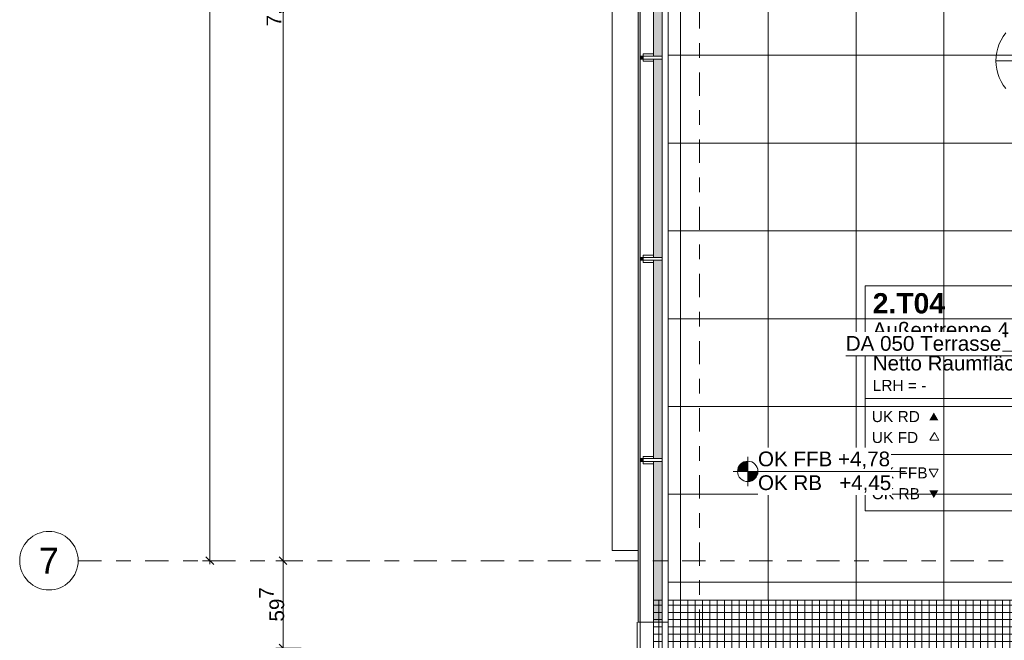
# Model space of a CAD drawing. Header units: metres. Extents: x -180 to 4, y -50 to 6.
# Tile 2 of 44: x -180.07 to -173.34, y -39.99 to -35.75. Entities that reach past the tile are written whole.
import ezdxf

# ---------------------------------------------------------------- set-up
doc = ezdxf.new("R2010")
doc.units = ezdxf.units.M
doc.header["$LTSCALE"] = 0.05
doc.header["$PDMODE"] = 1
doc.header["$PDSIZE"] = -2
doc.linetypes.add('Linienart-53', pattern=[5.291531, 3.175, -1.058062, 0.352704, -0.705764])
doc.layers.get('0').update_dxf_attribs({"lineweight": 25})
for name, color, linetype, lineweight, true_color in [('30 -33 Aussenwände- 7 Fassade_ Elemente', 7, 'Continuous', 9, 0x00aacc), ('30 -34 Innenwände- 6 Elemente', 7, 'Continuous', 9, 0xff6633), ('30 -36 Dächer- 3 Dachbeläge', 7, 'Continuous', 15, 0x9999ff), ('30 -36 Dächer- 4 Dachbekleidungen', 7, 'Continuous', 9, 0xccccff), ('70 -72 Beschriftung- 1 Beschriftung allgemein', 7, 'Continuous', 9, 0xff6633), ('70 -72 Beschriftung- 7 Detailverweise', 7, 'Continuous', 9, 0x00dd00), ('70 -75 Raumstempel- 1 Raumstempel', 1, 'Continuous', 50, 0xff0000), ('70 -76 Bemaßung- 2 Allgemein', 7, 'Continuous', 5, 0x6666cc)]:
    doc.layers.add(name, color=color, linetype=linetype, lineweight=lineweight, true_color=true_color)
for name, color, linetype, lineweight in [('60- 61 allgemeine Ausstattung- 4 Terrassen', 7, 'Continuous', 9), ('70 -71 Achsen- 1 Gebäudeachsen', 7, 'Linienart-53', 18), ('70 -72 Beschriftung- 5 Höhenkoten', 7, 'Continuous', 15), ('Keine', 7, 'Continuous', 9)]:
    doc.layers.add(name, color=color, linetype=linetype, lineweight=lineweight)
doc.styles.add('Arial', font='arial.ttf')
doc.styles.add('Arial (bold)', font='arialbd.ttf')
doc.dimstyles.new('k+k 1_50', dxfattribs={"dimtxt": 0.160649, "dimasz": 0.05302, "dimexe": 0.05, "dimexo": 0.15, "dimgap": 0.01, "dimtad": 1, "dimdec": 3, "dimtxsty": 'Arial', "dimblk": 'VW_SLASH', "dimblk1": 'VW_SLASH', "dimblk2": 'VW_SLASH', "dimcen": 0, "dimdle": 0.05, "dimadec": 3, "dimazin": 0, "dimtfac": 0.75, "dimtdec": 3, "dimtix": 1, "dimtmove": 0, "dimatfit": 0, "dimldrblk": 'VW_SLASH-1', "dimfxl": 0.125, "dimfxlon": 1, "dimfrac": 2, "dimtolj": 1, "dimarcsym": 0})
doc.dimstyles.new('k+k_klein', dxfattribs={"dimtxt": 0.160649, "dimasz": 0.05302, "dimexe": 0.05, "dimexo": 0.15, "dimgap": 0.005, "dimtad": 1, "dimdec": 3, "dimtxsty": 'Arial', "dimblk": 'VW_SLASH-2', "dimblk1": 'VW_SLASH-2', "dimblk2": 'VW_SLASH-2', "dimcen": 0, "dimdle": 0.025, "dimadec": 3, "dimazin": 0, "dimtfac": 0.75, "dimtdec": 3, "dimtix": 1, "dimtmove": 0, "dimatfit": 0, "dimldrblk": 'VW_FILLEDARROW', "dimfxl": 0.1, "dimfxlon": 1, "dimfrac": 2, "dimtolj": 1, "dimarcsym": 0})

# ---------------------------------------------------------------- blocks, each defined once
blk = doc.blocks.new('Gruppe-6674')
at = {"color": 255}
blk.add_wipeout([(-175.826, -12.117), (-175.826, -31.602), (-163.6783, -31.602), (-163.6783, -37.207), (-163.781, -37.207), (-163.781, -37.297), (-163.5883, -37.297), (-163.5883, -31.512), (-175.736, -31.512), (-175.736, -12.117)], dxfattribs=at).dxf.layer = '30 -34 Innenwände- 6 Elemente'
blk = doc.blocks.new('Gruppe-6675')
at = {"color": 255}
blk.add_wipeout([(-175.676, -12.117), (-175.676, -31.452), (-163.5283, -31.452), (-163.5283, -37.357), (-163.781, -37.357), (-163.781, -37.397), (-163.4883, -37.397), (-163.4883, -31.412), (-175.636, -31.412), (-175.636, -12.117)], dxfattribs=at).dxf.layer = '30 -34 Innenwände- 6 Elemente'
blk = doc.blocks.new('Gruppe-6676')
at = {"layer": '30 -34 Innenwände- 6 Elemente', "color": 7, "transparency": 33554687}
blk.add_blockref('Gruppe-6674', (0, 0), dxfattribs=at)
blk.add_blockref('Gruppe-6675', (0, 0), dxfattribs=at)
blk = doc.blocks.new('Gruppe-6677')
at = {"layer": '30 -34 Innenwände- 6 Elemente', "color": 7, "transparency": 33554687}
blk.add_blockref('Gruppe-6676', (0, 0), dxfattribs=at)
at = {"layer": '30 -34 Innenwände- 6 Elemente', "color": 0, "flags": 1}
for tag in ['IFC_UUID', 'instanceID']:
    blk.add_attdef(tag, (-175.826, -37.397), '', height=0.00018, dxfattribs=at)
blk = doc.blocks.new('_02-OG2_Tragwerk (2D)')
at = {"layer": '30 -34 Innenwände- 6 Elemente'}
blk.add_blockref('Gruppe-6677', (0, 0), dxfattribs=at)
blk = doc.blocks.new('Gruppe-8645')
at = {"layer": '70 -75 Raumstempel- 1 Raumstempel', "color": 7, "linetype": 'Continuous', "lineweight": 9, "transparency": 33554687}
for p, q in [((-174.2877, -37.5694), (-174.2877, -39.107)), ((-172.151, -37.5694), (-174.2877, -37.5694)), ((-172.151, -39.107), (-172.151, -37.5694)), ((-172.151, -38.0162), (-174.2877, -38.0162)), ((-174.2877, -38.3382), (-173.0095, -38.3382)), ((-172.8399, -38.5086), (-173.0095, -38.3382)), ((-172.151, -38.3382), (-173.0095, -38.3382)), ((-173.0095, -38.3382), (-173.0095, -39.107)), ((-173.0095, -38.3382), (-172.151, -38.3382)), ((-172.3206, -38.5086), (-172.151, -38.3382)), ((-172.8399, -38.9366), (-172.8399, -38.5086)), ((-172.8399, -38.5086), (-172.3206, -38.5086)), ((-172.3206, -38.9366), (-172.3206, -38.5086)), ((-174.2877, -38.7226), (-173.0095, -38.7226)), ((-172.3206, -38.7226), (-172.8399, -38.7226)), ((-172.8399, -38.9366), (-173.0095, -39.107)), ((-172.8399, -38.9366), (-172.3206, -38.9366)), ((-172.3206, -38.9366), (-172.151, -39.107)), ((-172.151, -39.107), (-174.2877, -39.107))]:
    blk.add_line(p, q, dxfattribs=at)
for points in [[(-173.7884, -38.4879), (-173.8191, -38.4346), (-173.8499, -38.4879)], [(-173.7884, -38.9662), (-173.8191, -39.0195), (-173.8499, -38.9662)]]:
    blk.add_solid(points, dxfattribs=at)
at = {"layer": '70 -75 Raumstempel- 1 Raumstempel', "color": 7, "transparency": 33554687}
for s, insert, char_height, attachment_point, rotation, line_spacing_factor, style in [('2.T04', (-174.2367, -37.6892), 0.13845, 4, 0, 0.971658, 'Arial (bold)'), ('Außentreppe 4', (-174.2367, -37.8194), 0.100689, 1, 0, 0.970891, 'Arial'), ('18,14m²', (-172.19, -38.0469), 0.10069, 3, 0, 0.96878, 'Arial'), ('Netto Raumfläche:', (-174.2367, -38.0469), 0.100689, 1, 0, 0.96878, 'Arial'), ('-', (-172.5803, -38.425), 0.0755, 5, 0, 0.973705, 'Arial'), ('{\\T0.9;-}', (-172.5803, -38.6196), 0.07552, 5, 0, 0.973705, 'Arial'), ('-', (-172.9249, -38.7226), 0.0755, 5, 90, 0.973705, 'Arial'), ('-', (-172.2359, -38.7226), 0.0755, 5, 90, 0.973705, 'Arial'), ('{\\T0.9;-}', (-172.5803, -38.8276), 0.07552, 5, 0, 0.973705, 'Arial'), ('-', (-172.5803, -39.0231), 0.0755, 5, 0, 0.973705, 'Arial')]:
    blk.add_mtext(s, dxfattribs=dict(at, insert=insert, char_height=char_height, attachment_point=attachment_point, rotation=rotation, line_spacing_factor=line_spacing_factor, style=style))
at = {"layer": '70 -75 Raumstempel- 1 Raumstempel', "color": 7, "transparency": 33554687, "rotation": 0, "style": 'Arial'}
for s, insert, char_height, width, attachment_point, line_spacing_factor in [('LRH = -', (-174.2367, -38.2118), 0.07552, 2.046762, 1, 0.968077), ('UK RD', (-174.2427, -38.4628), 0.07552, 0.3787, 4, 0.973705), ('{\\T0.93;-}', (-173.1252, -38.4628), 0.07552, 0.640583, 6, 0.973705), ('m', (-173.022, -38.4628), 0.0755, 0.105423, 6, 0.973705), ('UK FD', (-174.2427, -38.6059), 0.07552, 0.3787, 4, 0.973705), ('-', (-173.1252, -38.6059), 0.0755, 0.640583, 6, 0.973705), ('m', (-173.022, -38.6059), 0.0755, 0.105423, 6, 0.973705), ('OK FFB', (-174.2427, -38.8477), 0.07552, 0.401981, 4, 0.973705), ('m', (-173.022, -38.8477), 0.0755, 0.105423, 6, 0.973705), ('-', (-173.1252, -38.8477), 0.0755, 0.640583, 6, 0.973705), ('OK RB', (-174.2427, -38.9897), 0.07552, 0.401981, 4, 0.973705), ('m', (-173.022, -38.9897), 0.0755, 0.105423, 6, 0.973705), ('-', (-173.1252, -38.9897), 0.0755, 0.640583, 6, 0.973705)]:
    blk.add_mtext(s, dxfattribs=dict(at, insert=insert, char_height=char_height, width=width, attachment_point=attachment_point, line_spacing_factor=line_spacing_factor))
at = {"color": 255, "linetype": 'Continuous', "lineweight": 9, "transparency": 33554687}
for points in [[(-173.7841, -38.6245), (-173.8149, -38.5712), (-173.8457, -38.6245)], [(-173.7884, -38.8225), (-173.8191, -38.8758), (-173.8499, -38.8225)]]:
    blk.add_wipeout(points, dxfattribs=at).dxf.layer = '70 -75 Raumstempel- 1 Raumstempel'
at = {"layer": '70 -75 Raumstempel- 1 Raumstempel', "color": 7, "linetype": 'Continuous', "lineweight": 9, "transparency": 33554687, "flags": 128}
for points in [[(-173.7841, -38.6245), (-173.8149, -38.5712), (-173.8457, -38.6245)], [(-173.7884, -38.8225), (-173.8191, -38.8758), (-173.8499, -38.8225)]]:
    blk.add_lwpolyline(points, close=True, dxfattribs=at)
blk = doc.blocks.new('Gruppe-8646')
at = {"layer": '70 -75 Raumstempel- 1 Raumstempel', "color": 7, "transparency": 33554687}
blk.add_blockref('Gruppe-8645', (0, 0), dxfattribs=at)
blk = doc.blocks.new('Gruppe-9466')
at = {"layer": '70 -72 Beschriftung- 5 Höhenkoten', "linetype": 'Continuous', "lineweight": 0}
h = blk.add_hatch(color=7, dxfattribs=at)
edge = h.paths.add_edge_path()
edge.add_arc((-175.091, -38.837), 0.07, 90, 180)
edge.add_line((-175.161, -38.837), (-175.091, -38.837))
edge.add_line((-175.091, -38.837), (-175.091, -38.767))
at = {"layer": '70 -72 Beschriftung- 5 Höhenkoten'}
blk.add_line((-175.091, -38.937), (-175.091, -38.737), dxfattribs=at)
at = {"layer": '70 -72 Beschriftung- 5 Höhenkoten', "flags": 128}
for points in [[(-175.091, -38.767, 0.414214), (-175.161, -38.837), (-175.091, -38.837)], [(-175.161, -38.837, 0.414214), (-175.091, -38.907), (-175.091, -38.837)]]:
    blk.add_lwpolyline(points, format="xyb", close=True, dxfattribs=at)
at = {"color": 255, "linetype": 'Continuous'}
blk.add_wipeout([(-175.021, -38.837), (-174.1123, -38.837), (-174.1123, -38.6748), (-175.021, -38.6748)], dxfattribs=at).dxf.layer = '70 -72 Beschriftung- 5 Höhenkoten'
at = {"layer": '70 -72 Beschriftung- 5 Höhenkoten', "insert": (-175.021, -38.7014), "char_height": 0.100689, "attachment_point": 1, "line_spacing_factor": 0.96878, "style": 'Arial'}
blk.add_mtext('OK FFB +4,78', dxfattribs=at)
at = {"color": 255, "linetype": 'Continuous'}
blk.add_wipeout([(-175.021, -38.9993), (-174.1044, -38.9993), (-174.1044, -38.837), (-175.021, -38.837)], dxfattribs=at).dxf.layer = '70 -72 Beschriftung- 5 Höhenkoten'
at = {"layer": '70 -72 Beschriftung- 5 Höhenkoten', "linetype": 'Continuous', "lineweight": 0}
h = blk.add_hatch(color=7, dxfattribs=at)
edge = h.paths.add_edge_path()
edge.add_arc((-175.091, -38.837), 0.07, 270, 360)
edge.add_line((-175.021, -38.837), (-175.091, -38.837))
edge.add_line((-175.091, -38.837), (-175.091, -38.907))
at = {"layer": '70 -72 Beschriftung- 5 Höhenkoten'}
blk.add_line((-175.191, -38.837), (-174.0133, -38.837), dxfattribs=at)
at = {"layer": '70 -72 Beschriftung- 5 Höhenkoten', "flags": 128}
for points in [[(-175.021, -38.837, 0.414214), (-175.091, -38.767), (-175.091, -38.837)], [(-175.091, -38.907, 0.414214), (-175.021, -38.837), (-175.091, -38.837)]]:
    blk.add_lwpolyline(points, format="xyb", close=True, dxfattribs=at)
at = {"layer": '70 -72 Beschriftung- 5 Höhenkoten', "insert": (-175.021, -38.8637), "char_height": 0.100689, "attachment_point": 1, "line_spacing_factor": 0.96878, "style": 'Arial'}
blk.add_mtext('OK RB   +4,45', dxfattribs=at)
blk = doc.blocks.new('Gruppe-9483')
at = {"layer": '70 -72 Beschriftung- 7 Detailverweise'}
blk.add_line((0.935, 0), (0.335, 0), dxfattribs=at)
at = {"layer": '70 -72 Beschriftung- 7 Detailverweise', "flags": 128}
blk.add_lwpolyline([(0.935, 0), (0.9336, -0.0294), (0.9292, -0.0585), (0.9221, -0.0871), (0.9122, -0.1148), (0.8996, -0.1414), (0.8844, -0.1667), (0.8669, -0.1903), (0.8471, -0.2121), (0.8253, -0.2319), (0.8017, -0.2494), (0.7764, -0.2646), (0.7498, -0.2772), (0.7221, -0.2871), (0.6935, -0.2942), (0.6644, -0.2986), (0.635, -0.3), (0.6056, -0.2986), (0.5765, -0.2942), (0.5479, -0.2871), (0.5202, -0.2772), (0.4936, -0.2646), (0.4683, -0.2494), (0.4447, -0.2319), (0.4229, -0.2121), (0.4031, -0.1903), (0.3856, -0.1667), (0.3704, -0.1414), (0.3578, -0.1148), (0.3479, -0.0871), (0.3408, -0.0585), (0.3364, -0.0294), (0.335, 0), (0.3364, 0.0294), (0.3408, 0.0585), (0.3479, 0.0871), (0.3578, 0.1148), (0.3704, 0.1414), (0.3856, 0.1667), (0.4031, 0.1903), (0.4229, 0.2121), (0.4447, 0.2319), (0.4683, 0.2494), (0.4936, 0.2646), (0.5202, 0.2772), (0.5479, 0.2871), (0.5765, 0.2942), (0.6056, 0.2986), (0.635, 0.3), (0.6644, 0.2986), (0.6935, 0.2942), (0.7221, 0.2871), (0.7498, 0.2772), (0.7764, 0.2646), (0.8017, 0.2494), (0.8253, 0.2319), (0.8471, 0.2121), (0.8669, 0.1903), (0.8844, 0.1667), (0.8996, 0.1414), (0.9122, 0.1148), (0.9221, 0.0871), (0.9292, 0.0585), (0.9336, 0.0294)], close=True, dxfattribs=at)
at = {"layer": '70 -72 Beschriftung- 7 Detailverweise'}
blk.add_point((0.635, 0), dxfattribs=at)
at = {"layer": '70 -72 Beschriftung- 7 Detailverweise', "char_height": 0.10069, "line_spacing_factor": 0.96878, "style": 'Arial'}
for s, insert, attachment_point in [('RQ', (0.635, 0.0046), 8), ('DA_002', (0.635, -0.0267), 2)]:
    blk.add_mtext(s, dxfattribs=dict(at, insert=insert, attachment_point=attachment_point))
blk = doc.blocks.new('Referenzmarkierung-81')
at = {"layer": '70 -72 Beschriftung- 7 Detailverweise', "transparency": 33554687}
for q in [(-1.1324, 0), (0.635, 0)]:
    blk.add_line((0, 0), q, dxfattribs=at)
at = {"layer": '70 -72 Beschriftung- 7 Detailverweise', "color": 7, "transparency": 33554687}
blk.add_blockref('Gruppe-9483', (0, 0), dxfattribs=at)
blk = doc.blocks.new('Gruppe-9568')
at = {"color": 255}
blk.add_wipeout([(-175.736, -38.7495), (-175.806, -38.7495), (-175.806, -38.7695), (-175.736, -38.7695)], dxfattribs=at).dxf.layer = '30 -36 Dächer- 4 Dachbekleidungen'
at = {"layer": '30 -36 Dächer- 3 Dachbeläge', "linetype": 'Continuous', "lineweight": 0, "transparency": 33554687}
blk.add_hatch(color=254, dxfattribs=at).paths.add_polyline_path([(-175.826, -38.7495), (-175.806, -38.7495), (-175.806, -38.7695), (-175.826, -38.7695)])
at = {"layer": '30 -36 Dächer- 3 Dachbeläge', "color": 254, "linetype": 'Continuous', "lineweight": 9, "true_color": 0xccccff, "transparency": 33554687, "flags": 128}
blk.add_lwpolyline([(-175.826, -38.7495), (-175.806, -38.7495), (-175.806, -38.7695), (-175.826, -38.7695)], dxfattribs=at)
at = {"layer": '30 -36 Dächer- 4 Dachbekleidungen', "flags": 128}
for points in [[(-175.736, -38.7345), (-175.806, -38.7345), (-175.806, -38.7495)], [(-175.736, -38.7495), (-175.806, -38.7495), (-175.806, -38.7695), (-175.736, -38.7695)], [(-175.736, -38.7845), (-175.806, -38.7845), (-175.806, -38.7695)]]:
    blk.add_lwpolyline(points, dxfattribs=at)
at = {"color": 255}
blk.add_wipeout([(-175.736, -38.7495), (-175.676, -38.7495), (-175.676, -38.7695), (-175.736, -38.7695)], dxfattribs=at).dxf.layer = '30 -36 Dächer- 4 Dachbekleidungen'
at = {"layer": '30 -36 Dächer- 4 Dachbekleidungen', "flags": 128}
blk.add_lwpolyline([(-175.736, -38.7495), (-175.676, -38.7495), (-175.676, -38.7695), (-175.736, -38.7695)], dxfattribs=at)
blk = doc.blocks.new('Gruppe-9569')
at = {"color": 255}
blk.add_wipeout([(-175.736, -37.3745), (-175.806, -37.3745), (-175.806, -37.3945), (-175.736, -37.3945)], dxfattribs=at).dxf.layer = '30 -36 Dächer- 4 Dachbekleidungen'
at = {"layer": '30 -36 Dächer- 3 Dachbeläge', "linetype": 'Continuous', "lineweight": 0, "transparency": 33554687}
blk.add_hatch(color=254, dxfattribs=at).paths.add_polyline_path([(-175.826, -37.3745), (-175.806, -37.3745), (-175.806, -37.3945), (-175.826, -37.3945)])
at = {"layer": '30 -36 Dächer- 3 Dachbeläge', "color": 254, "linetype": 'Continuous', "lineweight": 9, "true_color": 0xccccff, "transparency": 33554687, "flags": 128}
blk.add_lwpolyline([(-175.826, -37.3745), (-175.806, -37.3745), (-175.806, -37.3945), (-175.826, -37.3945)], dxfattribs=at)
at = {"layer": '30 -36 Dächer- 4 Dachbekleidungen', "flags": 128}
for points in [[(-175.736, -37.3595), (-175.806, -37.3595), (-175.806, -37.3745)], [(-175.736, -37.3745), (-175.806, -37.3745), (-175.806, -37.3945), (-175.736, -37.3945)], [(-175.736, -37.4095), (-175.806, -37.4095), (-175.806, -37.3945)]]:
    blk.add_lwpolyline(points, dxfattribs=at)
at = {"color": 255}
blk.add_wipeout([(-175.736, -37.3745), (-175.676, -37.3745), (-175.676, -37.3945), (-175.736, -37.3945)], dxfattribs=at).dxf.layer = '30 -36 Dächer- 4 Dachbekleidungen'
at = {"layer": '30 -36 Dächer- 4 Dachbekleidungen', "flags": 128}
blk.add_lwpolyline([(-175.736, -37.3745), (-175.676, -37.3745), (-175.676, -37.3945), (-175.736, -37.3945)], dxfattribs=at)
blk = doc.blocks.new('Gruppe-9570')
at = {"color": 255}
blk.add_wipeout([(-175.736, -35.9995), (-175.806, -35.9995), (-175.806, -36.0195), (-175.736, -36.0195)], dxfattribs=at).dxf.layer = '30 -36 Dächer- 4 Dachbekleidungen'
at = {"layer": '30 -36 Dächer- 3 Dachbeläge', "linetype": 'Continuous', "lineweight": 0, "transparency": 33554687}
blk.add_hatch(color=254, dxfattribs=at).paths.add_polyline_path([(-175.826, -35.9995), (-175.806, -35.9995), (-175.806, -36.0195), (-175.826, -36.0195)])
at = {"layer": '30 -36 Dächer- 3 Dachbeläge', "color": 254, "linetype": 'Continuous', "lineweight": 9, "true_color": 0xccccff, "transparency": 33554687, "flags": 128}
blk.add_lwpolyline([(-175.826, -35.9995), (-175.806, -35.9995), (-175.806, -36.0195), (-175.826, -36.0195)], dxfattribs=at)
at = {"layer": '30 -36 Dächer- 4 Dachbekleidungen', "flags": 128}
for points in [[(-175.736, -35.9845), (-175.806, -35.9845), (-175.806, -35.9995)], [(-175.736, -35.9995), (-175.806, -35.9995), (-175.806, -36.0195), (-175.736, -36.0195)], [(-175.736, -36.0345), (-175.806, -36.0345), (-175.806, -36.0195)]]:
    blk.add_lwpolyline(points, dxfattribs=at)
at = {"color": 255}
blk.add_wipeout([(-175.736, -35.9995), (-175.676, -35.9995), (-175.676, -36.0195), (-175.736, -36.0195)], dxfattribs=at).dxf.layer = '30 -36 Dächer- 4 Dachbekleidungen'
at = {"layer": '30 -36 Dächer- 4 Dachbekleidungen', "flags": 128}
blk.add_lwpolyline([(-175.736, -35.9995), (-175.676, -35.9995), (-175.676, -36.0195), (-175.736, -36.0195)], dxfattribs=at)
blk = doc.blocks.new('Gruppe-9596')
at = {"layer": '60- 61 allgemeine Ausstattung- 4 Terrassen', "linetype": 'Continuous', "lineweight": 9, "transparency": 33554534}
h = blk.add_hatch(dxfattribs=at)
h.set_pattern_fill('Platte 60_60 SRF', style=0, pattern_type=2)
h.set_pattern_definition([(90, (-171.951, -31.79404), (-0.6, 7e-17), []), (0, (-171.951, -31.79404), (0, 0.6), [])])
h.paths.add_polyline_path([(-163.6783, -31.794), (-175.661, -31.794), (-175.661, -39.717), (-171.951, -39.717), (-171.951, -33.594), (-163.6783, -33.594)])
h = blk.add_hatch(dxfattribs=at)
h.set_pattern_fill('Betonfertigteil  SRF', color=252, style=0, pattern_type=2)
h.set_pattern_definition([(0, (0, 0), (3e-18, 0.05), []), (90, (0, 0), (0.05, 0), [])])
h.paths.add_polyline_path([(-172.846, -40.247), (-173.136, -40.247), (-173.136, -39.717), (-175.736, -39.717), (-175.736, -42.847), (-172.846, -42.847)])
at = {"layer": '60- 61 allgemeine Ausstattung- 4 Terrassen', "color": 252, "linetype": 'Continuous', "true_color": 0x888888, "flags": 128}
blk.add_lwpolyline([(-172.846, -40.247), (-173.136, -40.247), (-173.136, -39.717), (-175.736, -39.717), (-175.736, -42.847), (-172.846, -42.847)], close=True, dxfattribs=at)
at = {"layer": '70 -72 Beschriftung- 7 Detailverweise'}
blk.add_line((-172.795, -36.0314), (-173.395, -36.0314), dxfattribs=at)
at = {"layer": '70 -72 Beschriftung- 7 Detailverweise', "flags": 128}
blk.add_lwpolyline([(-173.3269, -36.2217), (-173.3444, -36.1981), (-173.3596, -36.1728), (-173.3721, -36.1462), (-173.3821, -36.1185), (-173.3892, -36.0899), (-173.3935, -36.0608), (-173.395, -36.0314), (-173.3935, -36.002), (-173.3892, -35.9729), (-173.3821, -35.9443), (-173.3721, -35.9166), (-173.3596, -35.89), (-173.3444, -35.8647), (-173.3269, -35.8411)], dxfattribs=at)
at = {"layer": '70 -72 Beschriftung- 7 Detailverweise'}
blk.add_blockref('Referenzmarkierung-81', (-173.2886, -38.0479), dxfattribs=at)
at = {"color": 255, "linetype": 'Continuous', "lineweight": 9, "transparency": 33554687}
blk.add_wipeout([(-176.018, -31.267), (-175.841, -31.267), (-175.841, -39.377), (-176.018, -39.377)], dxfattribs=at).dxf.layer = '30 -33 Aussenwände- 7 Fassade_ Elemente'
at = {"layer": '30 -36 Dächer- 3 Dachbeläge', "linetype": 'Continuous', "lineweight": 0}
blk.add_hatch(color=254, dxfattribs=at).paths.add_polyline_path([(-175.676, -39.717), (-175.676, -31.617), (-175.841, -31.617), (-175.841, -39.867), (-175.636, -39.867), (-175.636, -39.717)])
at = {"layer": '30 -33 Aussenwände- 7 Fassade_ Elemente', "color": 7, "linetype": 'Continuous', "lineweight": 9, "transparency": 33554687, "flags": 128}
blk.add_lwpolyline([(-176.018, -31.267), (-175.841, -31.267), (-175.841, -39.377), (-176.018, -39.377)], close=True, dxfattribs=at)
at = {"layer": '30 -36 Dächer- 3 Dachbeläge', "flags": 128}
blk.add_lwpolyline([(-175.676, -39.717), (-175.676, -31.617), (-175.841, -31.617), (-175.841, -39.867), (-175.636, -39.867), (-175.636, -39.717)], close=True, dxfattribs=at)
at = {"layer": '60- 61 allgemeine Ausstattung- 4 Terrassen', "color": 7}
blk.add_blockref('Gruppe-9466', (0, 0), dxfattribs=at)
at = {"color": 255, "linetype": 'Continuous'}
blk.add_wipeout([(-174.421, -38.0479), (-173.3516, -38.0479), (-173.3516, -37.8856), (-174.421, -37.8856)], dxfattribs=at).dxf.layer = '70 -72 Beschriftung- 5 Höhenkoten'
at = {"layer": '70 -72 Beschriftung- 7 Detailverweise', "transparency": 33554687}
blk.add_line((-173.2886, -38.0479), (-174.421, -38.0479), dxfattribs=at)
at = {"layer": '70 -72 Beschriftung- 5 Höhenkoten', "insert": (-174.421, -37.9122), "char_height": 0.100689, "attachment_point": 1, "line_spacing_factor": 0.96878, "style": 'Arial'}
blk.add_mtext('DA 050 Terrasse', dxfattribs=at)
at = {"color": 255}
for points in [[(-175.826, -31.617), (-175.736, -31.617), (-175.736, -39.867), (-175.826, -39.867)], [(-175.676, -31.617), (-175.636, -31.617), (-175.636, -39.867), (-175.676, -39.867)]]:
    blk.add_wipeout(points, dxfattribs=at).dxf.layer = '30 -36 Dächer- 4 Dachbekleidungen'
at = {"layer": '30 -36 Dächer- 4 Dachbekleidungen', "flags": 128}
for points in [[(-175.826, -31.617), (-175.736, -31.617), (-175.736, -39.867), (-175.826, -39.867)], [(-175.676, -31.617), (-175.636, -31.617), (-175.636, -39.867), (-175.676, -39.867)]]:
    blk.add_lwpolyline(points, close=True, dxfattribs=at)
at = {"layer": '70 -72 Beschriftung- 1 Beschriftung allgemein', "color": 7}
for name in ['Gruppe-9570', 'Gruppe-9569', 'Gruppe-9568']:
    blk.add_blockref(name, (0, 0), dxfattribs=at)
blk = doc.blocks.new('Gruppe-9597')
at = {"layer": 'Keine', "color": 7}
blk.add_blockref('Gruppe-9596', (0, 0), dxfattribs=at)
blk = doc.blocks.new('Gruppe-9716')
at = {"color": 255}
blk.add_wipeout([(-175.826, -39.867), (-175.826, -42.937), (-172.846, -42.937), (-172.846, -42.847), (-175.736, -42.847), (-175.736, -39.867)], dxfattribs=at).dxf.layer = '30 -34 Innenwände- 6 Elemente'
at = {"layer": '30 -34 Innenwände- 6 Elemente', "flags": 128}
blk.add_lwpolyline([(-175.826, -39.867), (-175.826, -42.937), (-172.846, -42.937), (-172.846, -42.847), (-175.736, -42.847), (-175.736, -39.867)], close=True, dxfattribs=at)
blk = doc.blocks.new('Gruppe-9717')
at = {"color": 255}
blk.add_wipeout([(-175.676, -39.867), (-175.676, -42.787), (-172.846, -42.787), (-172.846, -42.747), (-175.636, -42.747), (-175.636, -39.867)], dxfattribs=at).dxf.layer = '30 -34 Innenwände- 6 Elemente'
at = {"layer": '30 -34 Innenwände- 6 Elemente', "flags": 128}
blk.add_lwpolyline([(-175.676, -39.867), (-175.676, -42.787), (-172.846, -42.787), (-172.846, -42.747), (-175.636, -42.747), (-175.636, -39.867)], close=True, dxfattribs=at)
blk = doc.blocks.new('Gruppe-9718')
at = {"layer": '30 -34 Innenwände- 6 Elemente', "color": 7, "transparency": 33554687}
blk.add_blockref('Gruppe-9716', (0, 0), dxfattribs=at)
blk.add_blockref('Gruppe-9717', (0, 0), dxfattribs=at)
blk = doc.blocks.new('Gruppe-9719')
at = {"layer": '30 -34 Innenwände- 6 Elemente', "color": 7, "transparency": 33554687}
blk.add_blockref('Gruppe-9718', (0, 0), dxfattribs=at)
at = {"layer": '30 -34 Innenwände- 6 Elemente', "color": 0, "flags": 1}
for tag in ['IFC_UUID', 'instanceID']:
    blk.add_attdef(tag, (-175.826, -42.937), '', height=0.00018, dxfattribs=at)
blk = doc.blocks.new('_OG2_2D (2D)')
at = {"layer": '30 -33 Aussenwände- 7 Fassade_ Elemente', "flags": 128}
blk.add_lwpolyline([(-160.61099996, -39.83704198), (-173.02599996, -39.83704198), (-173.02599996, -40.13704198), (-172.81099996, -40.13704198), (-172.81099996, -42.95704198), (-175.84599996, -42.95704198), (-175.84599996, -39.86704198)], dxfattribs=at)
at = {"layer": '70 -75 Raumstempel- 1 Raumstempel', "transparency": 33554687}
blk.add_blockref('Gruppe-8646', (0, 0), dxfattribs=at)
at = {"layer": '70 -72 Beschriftung- 1 Beschriftung allgemein', "color": 7}
blk.add_blockref('Gruppe-9597', (0, 0), dxfattribs=at)
at = {"layer": '30 -34 Innenwände- 6 Elemente'}
blk.add_blockref('Gruppe-9719', (0, 0), dxfattribs=at)
blk = doc.blocks.new('VW_SLASH-2')
at = {"color": 0, "linetype": 'ByBlock', "lineweight": -2, "transparency": 16777216}
blk.add_line((0.47, 0), (-1, 0), dxfattribs=at)
at = {"color": 0, "lineweight": 5, "transparency": 16777216, "flags": 128}
blk.add_lwpolyline([(0.5, 0.5), (-0.5, -0.5)], dxfattribs=at)
blk = doc.blocks.new('*D10616')
at = {"layer": '70 -76 Bemaßung- 2 Allgemein', "color": 0, "lineweight": -2}
for p, q in [((-178.668, -31.197), (-178.818, -31.197)), ((-178.768, -39.394), (-178.768, -31.2501)), ((-178.668, -39.447), (-178.818, -39.447))]:
    blk.add_line(p, q, dxfattribs=at)
at = {"layer": 'Defpoints', "color": 0}
for p in [(-178.768, -31.197), (-178.268, -31.197), (-178.268, -39.447)]:
    blk.add_point(p, dxfattribs=at)
at = {"layer": '70 -76 Bemaßung- 2 Allgemein', "color": 0, "lineweight": -2, "xscale": 0.05302001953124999, "yscale": 0.05302001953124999, "zscale": 0.05302001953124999}
for p, rotation in [((-178.768, -31.197), 90), ((-178.768, -39.447), 270)]:
    blk.add_blockref('VW_SLASH-2', p, dxfattribs=dict(at, rotation=rotation))
at = {"layer": '70 -76 Bemaßung- 2 Allgemein', "color": 0, "insert": (-178.8335, -35.322), "char_height": 0.10069, "attachment_point": 5, "rotation": 90, "style": 'Arial'}
blk.add_mtext('\\A1;8,25', dxfattribs=at)
blk = doc.blocks.new('VW_FILLEDARROW')
at = {"linetype": 'Continuous', "lineweight": 0, "transparency": 16777216}
blk.add_hatch(color=0, dxfattribs=at).paths.add_polyline_path([(-2.83, 0.76), (0, 0), (-2.83, -0.76)])
at = {"color": 0, "lineweight": 5, "transparency": 16777216, "flags": 128}
blk.add_lwpolyline([(-2.83, 0.76), (0, 0), (-2.83, -0.76)], close=True, dxfattribs=at)
blk = doc.blocks.new('VW_SLASH')
at = {"color": 0, "linetype": 'ByBlock', "lineweight": -2, "transparency": 16777216}
blk.add_line((0.94, 0), (-1, 0), dxfattribs=at)
at = {"color": 0, "lineweight": 20, "transparency": 16777216, "flags": 128}
blk.add_lwpolyline([(0.5, 0.5), (-0.5, -0.5)], dxfattribs=at)
blk = doc.blocks.new('*D10737')
at = {"layer": '70 -76 Bemaßung- 2 Allgemein', "color": 0, "lineweight": -2}
for p, q in [((-178.143, -31.794), (-178.318, -31.794)), ((-178.268, -39.394), (-178.268, -31.8471)), ((-178.143, -39.447), (-178.318, -39.447))]:
    blk.add_line(p, q, dxfattribs=at)
at = {"layer": 'Defpoints', "color": 0}
for p in [(-178.268, -31.794), (-175.371, -31.794), (-177.768, -39.447)]:
    blk.add_point(p, dxfattribs=at)
at = {"layer": '70 -76 Bemaßung- 2 Allgemein', "color": 0, "lineweight": -2, "xscale": 0.05302001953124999, "yscale": 0.05302001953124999, "zscale": 0.05302001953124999}
for p, rotation in [((-178.268, -31.794), 90), ((-178.268, -39.447), 270)]:
    blk.add_blockref('VW_SLASH', p, dxfattribs=dict(at, rotation=rotation))
at = {"layer": '70 -76 Bemaßung- 2 Allgemein', "color": 0, "insert": (-178.3561, -35.6205), "char_height": 0.100689, "attachment_point": 5, "rotation": 90, "style": 'Arial'}
blk.add_mtext('\\A1;7,65\\S3^ ;', dxfattribs=at)
blk = doc.blocks.new('VW_SLASH-1')
at = {"color": 0, "linetype": 'ByBlock', "lineweight": -2, "transparency": 16777216}
blk.add_line((0.94, 0), (-1, 0), dxfattribs=at)
at = {"color": 0, "lineweight": 5, "transparency": 16777216, "flags": 128}
blk.add_lwpolyline([(0.5, 0.5), (-0.5, -0.5)], dxfattribs=at)
blk = doc.blocks.new('*D10738')
at = {"layer": '70 -76 Bemaßung- 2 Allgemein', "color": 0, "lineweight": -2}
for p, q in [((-178.143, -39.447), (-178.318, -39.447)), ((-178.268, -39.991), (-178.268, -39.5001)), ((-178.143, -40.044), (-178.318, -40.044))]:
    blk.add_line(p, q, dxfattribs=at)
at = {"layer": 'Defpoints', "color": 0}
for p in [(-178.268, -39.447), (-177.768, -39.447), (-160.171, -40.044)]:
    blk.add_point(p, dxfattribs=at)
at = {"layer": '70 -76 Bemaßung- 2 Allgemein', "color": 0, "lineweight": -2, "xscale": 0.05302001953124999, "yscale": 0.05302001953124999, "zscale": 0.05302001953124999}
for p, rotation in [((-178.268, -39.447), 90), ((-178.268, -40.044), 270)]:
    blk.add_blockref('VW_SLASH', p, dxfattribs=dict(at, rotation=rotation))
at = {"layer": '70 -76 Bemaßung- 2 Allgemein', "color": 0, "insert": (-178.3453, -39.7455), "char_height": 0.100689, "attachment_point": 5, "rotation": 90, "style": 'Arial'}
blk.add_mtext('\\A1;59\\S7^ ;', dxfattribs=at)
blk = doc.blocks.new('_Achsen (3D)')
at = {"layer": '70 -71 Achsen- 1 Gebäudeachsen', "transparency": 33554687}
for p, q in [((-175.421, 3.8), (-175.421, -46.172)), ((-179.668, -39.447), (3.826, -39.447))]:
    blk.add_line(p, q, dxfattribs=at)
at = {"color": 255, "transparency": 33554687}
blk.add_wipeout([(-179.668, -39.447), (-179.669, -39.4666), (-179.6718, -39.4861), (-179.6766, -39.5051), (-179.6832, -39.5236), (-179.6916, -39.5413), (-179.7017, -39.5582), (-179.7134, -39.5739), (-179.7266, -39.5885), (-179.7411, -39.6016), (-179.7569, -39.6133), (-179.7737, -39.6234), (-179.7915, -39.6318), (-179.8099, -39.6384), (-179.829, -39.6432), (-179.8484, -39.6461), (-179.868, -39.647), (-179.8876, -39.6461), (-179.907, -39.6432), (-179.9261, -39.6384), (-179.9445, -39.6318), (-179.9623, -39.6234), (-179.9791, -39.6133), (-179.9949, -39.6016), (-180.0094, -39.5885), (-180.0226, -39.5739), (-180.0343, -39.5582), (-180.0444, -39.5413), (-180.0528, -39.5236), (-180.0594, -39.5051), (-180.0642, -39.4861), (-180.067, -39.4666), (-180.068, -39.447), (-180.067, -39.4274), (-180.0642, -39.408), (-180.0594, -39.389), (-180.0528, -39.3705), (-180.0444, -39.3528), (-180.0343, -39.3359), (-180.0226, -39.3202), (-180.0094, -39.3056), (-179.9949, -39.2924), (-179.9791, -39.2807), (-179.9623, -39.2707), (-179.9445, -39.2623), (-179.9261, -39.2557), (-179.907, -39.2509), (-179.8876, -39.248), (-179.868, -39.247), (-179.8484, -39.248), (-179.829, -39.2509), (-179.8099, -39.2557), (-179.7915, -39.2623), (-179.7737, -39.2707), (-179.7569, -39.2807), (-179.7411, -39.2924), (-179.7266, -39.3056), (-179.7134, -39.3202), (-179.7017, -39.3359), (-179.6916, -39.3528), (-179.6832, -39.3705), (-179.6766, -39.389), (-179.6718, -39.408), (-179.669, -39.4274)], dxfattribs=at).dxf.layer = 'Keine'
at = {"layer": 'Keine', "transparency": 33554687, "flags": 128}
blk.add_lwpolyline([(-179.668, -39.447), (-179.669, -39.4666), (-179.6718, -39.4861), (-179.6766, -39.5051), (-179.6832, -39.5236), (-179.6916, -39.5413), (-179.7017, -39.5582), (-179.7134, -39.5739), (-179.7266, -39.5885), (-179.7411, -39.6016), (-179.7569, -39.6133), (-179.7737, -39.6234), (-179.7915, -39.6318), (-179.8099, -39.6384), (-179.829, -39.6432), (-179.8484, -39.6461), (-179.868, -39.647), (-179.8876, -39.6461), (-179.907, -39.6432), (-179.9261, -39.6384), (-179.9445, -39.6318), (-179.9623, -39.6234), (-179.9791, -39.6133), (-179.9949, -39.6016), (-180.0094, -39.5885), (-180.0226, -39.5739), (-180.0343, -39.5582), (-180.0444, -39.5413), (-180.0528, -39.5236), (-180.0594, -39.5051), (-180.0642, -39.4861), (-180.067, -39.4666), (-180.068, -39.447), (-180.067, -39.4274), (-180.0642, -39.408), (-180.0594, -39.389), (-180.0528, -39.3705), (-180.0444, -39.3528), (-180.0343, -39.3359), (-180.0226, -39.3202), (-180.0094, -39.3056), (-179.9949, -39.2924), (-179.9791, -39.2807), (-179.9623, -39.2707), (-179.9445, -39.2623), (-179.9261, -39.2557), (-179.907, -39.2509), (-179.8876, -39.248), (-179.868, -39.247), (-179.8484, -39.248), (-179.829, -39.2509), (-179.8099, -39.2557), (-179.7915, -39.2623), (-179.7737, -39.2707), (-179.7569, -39.2807), (-179.7411, -39.2924), (-179.7266, -39.3056), (-179.7134, -39.3202), (-179.7017, -39.3359), (-179.6916, -39.3528), (-179.6832, -39.3705), (-179.6766, -39.389), (-179.6718, -39.408), (-179.669, -39.4274)], close=True, dxfattribs=at)
at = {"layer": 'Keine', "transparency": 33554687, "insert": (-179.868, -39.447), "char_height": 0.1762, "attachment_point": 5, "line_spacing_factor": 0.970891, "style": 'Arial'}
blk.add_mtext('7', dxfattribs=at)
blk = doc.blocks.new('Gruppe-9767')
at = {"layer": '70 -76 Bemaßung- 2 Allgemein'}
dim = blk.add_linear_dim(base=(-178.76799996, -31.19704198), p1=(-178.26799996, -39.44704198), p2=(-178.26799996, -31.19704198), angle=270, text='8,25', dimstyle='k+k_klein', override={"dimtxt": 0.100689, "dimgap": 0.005, "dimdec": 8, "dimpost": '<>', "dimtxsty": 'Arial', "dimtmove": 2}, dxfattribs=at)
dim.commit()
dim.dimension.update_dxf_attribs({"geometry": '*D10616', "text_midpoint": (-178.8334635, -35.32204198)})
blk = doc.blocks.new('Gruppe-9775')
at = {"layer": '70 -76 Bemaßung- 2 Allgemein'}
for base, p1, p2, text, picture, middle in [((-178.26799996, -31.79404198), (-177.76799996, -39.44704198), (-175.37099996, -31.79404198), '7,65\\S3^ ;', '*D10737', (-178.3561008, -35.62054198)), ((-178.26799996, -39.44704198), (-160.17099996, -40.04404198), (-177.76799996, -39.44704198), '59\\S7^ ;', '*D10738', (-178.34532711, -39.74554198))]:
    dim = blk.add_linear_dim(base=base, p1=p1, p2=p2, angle=270, text=text, dimstyle='k+k 1_50', override={"dimtxt": 0.100689, "dimgap": 0.01, "dimdec": 8, "dimpost": '<>', "dimtxsty": 'Arial', "dimtmove": 2}, dxfattribs=at)
    dim.commit()
    dim.dimension.update_dxf_attribs({"geometry": picture, "text_midpoint": middle})
blk = doc.blocks.new('_OG2_2D Bemaßung_ Beschriftung (2D)')
at = {"layer": '70 -76 Bemaßung- 2 Allgemein'}
for name in ['Gruppe-9775', 'Gruppe-9767']:
    blk.add_blockref(name, (0, 0), dxfattribs=at)

msp = doc.modelspace()

# ---------------------------------------------------------------- block references
at = {"layer": 'Keine', "color": 1}
msp.add_blockref('_02-OG2_Tragwerk (2D)', (0, 0), dxfattribs=at)

# ---------------------------------------------------------------- next in the draw order: block references
msp.add_blockref('_OG2_2D (2D)', (0, 0), dxfattribs=at)

# ---------------------------------------------------------------- next in the draw order: block references
msp.add_blockref('_OG2_2D Bemaßung_ Beschriftung (2D)', (0, 0), dxfattribs=at)

# ---------------------------------------------------------------- next in the draw order: block references
msp.add_blockref('_Achsen (3D)', (0, 0), dxfattribs=at)

doc.saveas('drawing.dxf')
